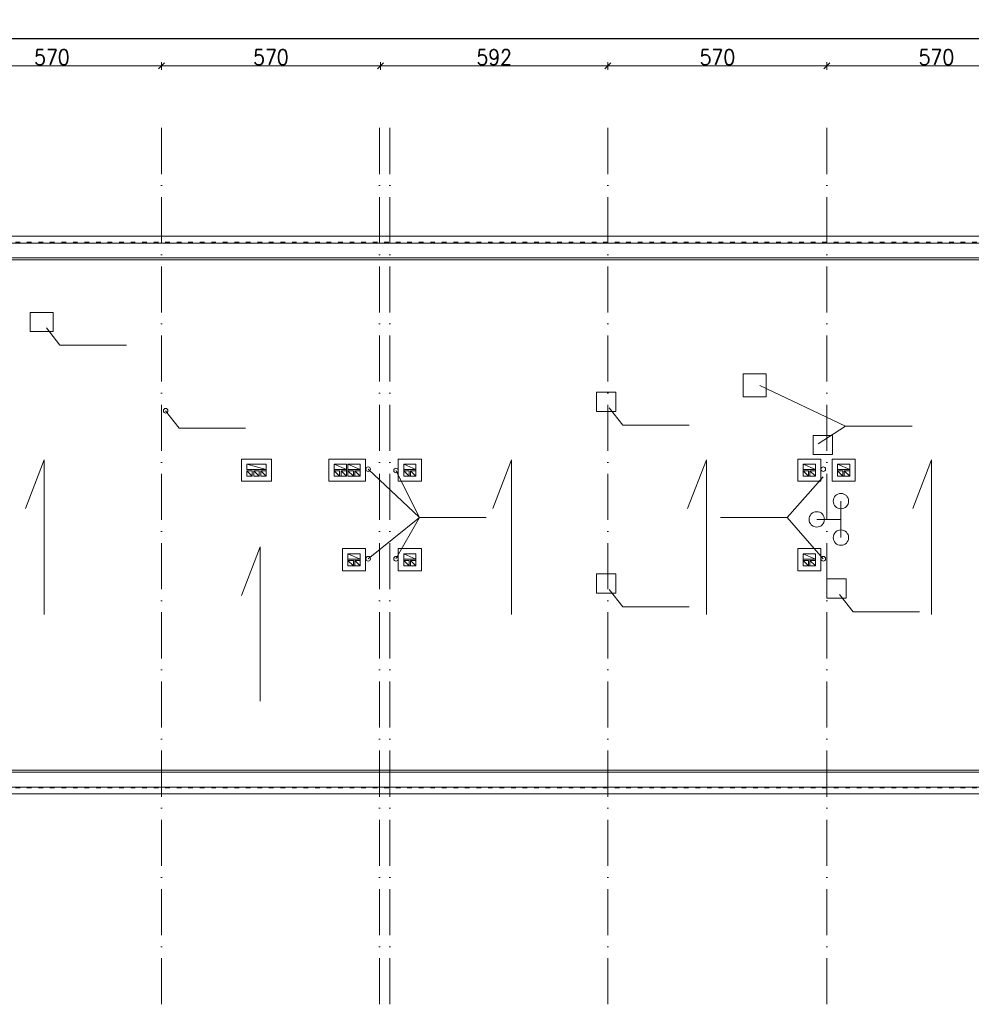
# Model space of a CAD drawing. Header units: millimetres. Extents: x -6513 to 30474, y -6915 to 65597.
# Tile 252 of 256: x -263 to 2214, y 27552 to 30115. Entities that reach past the tile are written whole.
import ezdxf

# ---------------------------------------------------------------- set-up
doc = ezdxf.new("R2010")
doc.units = ezdxf.units.MM
doc.linetypes.add('ACAD_ISO03W100', pattern=[30, 12, -18])
doc.linetypes.add('ACAD_ISO10W100', pattern=[18, 12, -3, 0, -3])
doc.layers.get('0').update_dxf_attribs({"color": 8})
doc.layers.get('Defpoints').update_dxf_attribs({"color": 8})
for name, color, linetype, lineweight in [('A_osie', 8, 'ACAD_ISO10W100', 5), ('A_przerywana', 8, 'ACAD_ISO03W100', 5), ('A_Wymiary', 8, 'Continuous', 9), ('ARCHWIG CIEŃKO', 8, 'Continuous', 13), ('cieńkie', 8, 'Continuous', 9), ('widokowe ARCHWIG', 8, 'Continuous', 5)]:
    doc.layers.add(name, color=color, linetype=linetype, lineweight=lineweight)
doc.styles.get("Standard").update_dxf_attribs({"font": 'txt.shx', "width": 0.9})
doc.dimstyles.new('1-100 MAŁE WYMIARY DOD', dxfattribs={"dimscale": 4, "dimtxt": 2.5, "dimasz": 2.5, "dimexe": 1.25, "dimexo": 0.625, "dimtad": 1, "dimdec": 0, "dimtxsty": 'Standard', "dimblk": 'znacznik', "dimcen": 2.5, "dimdle": 0.004, "dimse1": 1, "dimse2": 1, "dimadec": 0, "dimazin": 0, "dimtfac": 1, "dimtdec": 0, "dimtmove": 0, "dimatfit": 3, "dimfxl": 0, "dimarcsym": 0})

# ---------------------------------------------------------------- blocks, each defined once
blk = doc.blocks.new('znacznik')
for p, q in [((-0.38, -0.38), (0.34, 0.34)), ((0, 0.5), (0, -0.5)), ((0.38, 0), (-1.43, 0))]:
    blk.add_line(p, q)
blk = doc.blocks.new('*D23')
at = {"layer": 'A_Wymiary', "color": 0, "lineweight": -2}
blk.add_line((-2739.1, 30066.6), (7571.9, 30066.6), dxfattribs=at)
at = {"layer": 'Defpoints', "color": 0}
for p in [(7591.9, 30066.6), (-2759.1, 29562.3), (7591.9, 29562.3)]:
    blk.add_point(p, dxfattribs=at)
at = {"layer": 'A_Wymiary', "color": 0, "lineweight": -2, "xscale": 20, "yscale": 20, "zscale": 20, "rotation": 180}
blk.add_blockref('znacznik', (-2759.1, 30066.6), dxfattribs=at)
at = {"layer": 'A_Wymiary', "color": 0, "lineweight": -2, "xscale": 20, "yscale": 20, "zscale": 20}
blk.add_blockref('znacznik', (7591.9, 30066.6), dxfattribs=at)
at = {"layer": 'A_Wymiary', "color": 0, "insert": (2407.8, 30089.1), "char_height": 40, "attachment_point": 5}
blk.add_mtext('10351', dxfattribs=at)

msp = doc.modelspace()

# ---------------------------------------------------------------- linework, layer by layer
at = {"layer": 'A_osie', "ltscale": 10}
for p, q in [((105.927, 27552.269), (105.927, 29858.878)), ((673.408, 27552.269), (673.408, 29858.878)), ((700.488, 27552.269), (700.488, 29858.878)), ((1267.927, 27552.269), (1267.927, 29858.878)), ((1837.927, 27552.269), (1837.927, 29858.878))]:
    msp.add_line(p, q, dxfattribs=at)
at = {"layer": 'A_przerywana'}
for p, q in [((-2734.073, 29535.933), (7571.927, 29535.933)), ((-2734.073, 29535.933), (7571.927, 29535.933)), ((-2734.073, 28115.641), (7571.927, 28115.641)), ((-2734.073, 28115.641), (7571.927, 28115.641))]:
    msp.add_line(p, q, dxfattribs=at)
at = {"layer": 'A_Wymiary'}
msp.add_line((-2739.073, 30066.555), (7571.927, 30066.555), dxfattribs=at)
at = {"layer": 'A_Wymiary', "ltscale": 10}
for p, q in [((-444.073, 29994.983), (85.927, 29994.983)), ((125.927, 29994.983), (655.927, 29994.983)), ((695.927, 29994.983), (1247.927, 29994.983)), ((1287.927, 29994.983), (1817.927, 29994.983)), ((1857.927, 29994.983), (2387.927, 29994.983))]:
    msp.add_line(p, q, dxfattribs=at)
at = {"layer": 'ARCHWIG CIEŃKO'}
for p, q in [((-2734.073, 29551.933), (7571.927, 29551.933)), ((-2734.073, 29551.933), (7571.927, 29551.933)), ((-2734.073, 29533.933), (7571.927, 29533.933)), ((-2734.073, 29533.933), (7571.927, 29533.933)), ((-2734.073, 29495.433), (7571.927, 29495.433)), ((-2734.073, 29495.433), (7571.927, 29495.433)), ((-2734.073, 29490.433), (7571.927, 29490.433)), ((-2734.073, 29490.433), (7571.927, 29490.433)), ((-2734.073, 28161.433), (7571.927, 28161.433)), ((-2734.073, 28161.433), (7571.927, 28161.433)), ((-2734.073, 28156.433), (7571.927, 28156.433)), ((-2734.073, 28156.433), (7571.927, 28156.433)), ((-2734.073, 28117.933), (7571.927, 28117.933)), ((-2734.073, 28117.933), (7571.927, 28117.933)), ((-2734.073, 28099.933), (7571.927, 28099.933)), ((-2734.073, 28099.933), (7571.927, 28099.933))]:
    msp.add_line(p, q, dxfattribs=at)
at = {"layer": 'cieńkie'}
for p, q in [((-236.073, 29353.433), (-176.073, 29353.433)), ((-236.073, 29303.433), (-236.073, 29353.433)), ((-176.073, 29353.433), (-176.073, 29303.433)), ((-176.073, 29303.433), (-236.073, 29303.433)), ((-193.044, 29313.294), (-158.131, 29267.959)), ((-193.044, 29313.294), (-158.131, 29267.959)), ((-158.131, 29267.959), (15.023, 29267.959)), ((-158.131, 29267.959), (15.023, 29267.959)), ((1619.927, 29193.433), (1679.927, 29193.433)), ((1619.927, 29133.433), (1619.927, 29193.433)), ((1679.927, 29193.433), (1679.927, 29133.433)), ((1238.488, 29145.433), (1288.488, 29145.433)), ((1238.488, 29095.433), (1238.488, 29145.433)), ((1288.488, 29145.433), (1288.488, 29095.433)), ((1662.956, 29163.487), (1886.255, 29056.915)), ((1662.956, 29163.487), (1886.255, 29056.915)), ((1679.927, 29133.433), (1619.927, 29133.433)), ((116.927, 29097.433), (151.84, 29052.097)), ((116.927, 29097.433), (151.84, 29052.097)), ((1288.488, 29095.433), (1238.488, 29095.433)), ((1271.517, 29105.294), (1306.43, 29059.959)), ((1271.517, 29105.294), (1306.43, 29059.959)), ((151.84, 29052.097), (324.994, 29052.097)), ((151.84, 29052.097), (324.994, 29052.097)), ((1306.43, 29059.959), (1479.584, 29059.959)), ((1306.43, 29059.959), (1479.584, 29059.959)), ((1815.145, 29010.98), (1886.255, 29056.915)), ((1815.145, 29010.98), (1886.255, 29056.915)), ((1886.255, 29056.915), (2059.409, 29056.915)), ((1886.255, 29056.915), (2059.409, 29056.915)), ((1802.486, 29033.125), (1852.486, 29033.125)), ((1802.486, 28983.125), (1802.486, 29033.125)), ((1852.486, 29033.125), (1852.486, 28983.125)), ((314.58, 28913.625), (314.58, 28971.625)), ((392.488, 28971.625), (314.58, 28971.625)), ((314.58, 28913.625), (314.58, 28971.625)), ((392.488, 28971.625), (314.58, 28971.625)), ((392.488, 28913.625), (392.488, 28971.625)), ((392.488, 28913.625), (392.488, 28971.625)), ((392.488, 28971.625), (392.488, 28913.625)), ((392.488, 28913.625), (392.488, 28971.625)), ((392.488, 28913.625), (392.488, 28971.625)), ((392.488, 28971.625), (392.488, 28913.625)), ((637.488, 28971.625), (541.488, 28971.625)), ((541.488, 28913.625), (541.488, 28971.625)), ((637.488, 28971.625), (541.488, 28971.625)), ((541.488, 28913.625), (541.488, 28971.625)), ((637.488, 28913.625), (637.488, 28971.625)), ((637.488, 28971.625), (637.488, 28913.625)), ((637.488, 28913.625), (637.488, 28971.625)), ((637.488, 28971.625), (637.488, 28913.625)), ((782.488, 28971.625), (722.488, 28971.625)), ((722.488, 28913.625), (722.488, 28971.625)), ((782.488, 28971.625), (722.488, 28971.625)), ((722.488, 28913.625), (722.488, 28971.625)), ((782.488, 28971.625), (782.488, 28913.625)), ((782.488, 28971.625), (782.488, 28913.625)), ((1821.927, 28971.625), (1761.927, 28971.625)), ((1761.927, 28971.625), (1761.927, 28913.625)), ((1821.927, 28971.625), (1761.927, 28971.625)), ((1761.927, 28971.625), (1761.927, 28913.625)), ((1852.486, 28983.125), (1802.486, 28983.125)), ((1821.927, 28913.625), (1821.927, 28971.625)), ((1821.927, 28913.625), (1821.927, 28971.625)), ((1911.208, 28971.625), (1851.208, 28971.625)), ((1851.208, 28971.625), (1851.208, 28913.625)), ((1911.208, 28971.625), (1851.208, 28971.625)), ((1851.208, 28971.625), (1851.208, 28913.625)), ((1911.208, 28913.625), (1911.208, 28971.625)), ((1911.208, 28913.625), (1911.208, 28971.625)), ((328.488, 28958.125), (378.488, 28958.125)), ((328.488, 28958.125), (378.488, 28958.125)), ((342.488, 28941.125), (328.488, 28941.125)), ((342.488, 28927.125), (328.488, 28941.125)), ((328.488, 28927.125), (328.488, 28941.125)), ((342.488, 28941.125), (328.488, 28941.125)), ((342.488, 28927.125), (328.488, 28941.125)), ((328.488, 28927.125), (328.488, 28941.125)), ((378.488, 28944.125), (328.58, 28958.125)), ((328.58, 28944.125), (328.58, 28958.125)), ((378.488, 28944.125), (328.58, 28958.125)), ((328.58, 28944.125), (328.58, 28958.125)), ((378.488, 28944.125), (328.58, 28944.125)), ((378.488, 28944.125), (328.58, 28944.125)), ((342.488, 28927.125), (342.488, 28941.125)), ((342.488, 28927.125), (342.488, 28941.125)), ((360.488, 28941.125), (346.488, 28941.125)), ((346.488, 28927.125), (346.488, 28941.125)), ((360.488, 28927.125), (346.488, 28941.125)), ((360.488, 28941.125), (346.488, 28941.125)), ((346.488, 28927.125), (346.488, 28941.125)), ((360.488, 28927.125), (346.488, 28941.125)), ((348.988, 28958.125), (375.988, 28958.125)), ((348.988, 28958.125), (375.988, 28958.125)), ((360.488, 28927.125), (360.488, 28941.125)), ((360.488, 28927.125), (360.488, 28941.125)), ((378.488, 28941.125), (364.488, 28941.125)), ((364.488, 28941.125), (364.488, 28927.125)), ((364.488, 28941.125), (378.488, 28927.125)), ((378.488, 28941.125), (364.488, 28941.125)), ((364.488, 28941.125), (364.488, 28927.125)), ((364.488, 28941.125), (378.488, 28927.125)), ((378.488, 28958.125), (378.488, 28927.125)), ((378.488, 28958.125), (378.488, 28927.125)), ((378.488, 28927.125), (378.488, 28941.125)), ((378.488, 28927.125), (378.488, 28941.125)), ((555.488, 28958.125), (587.488, 28958.125)), ((555.488, 28927.125), (555.488, 28958.125)), ((587.488, 28944.125), (555.488, 28958.125)), ((555.488, 28958.125), (587.488, 28958.125)), ((555.488, 28927.125), (555.488, 28958.125)), ((587.488, 28944.125), (555.488, 28958.125)), ((587.488, 28944.125), (555.488, 28944.125)), ((587.488, 28944.125), (555.488, 28944.125)), ((569.488, 28941.125), (555.488, 28941.125)), ((569.488, 28927.125), (555.488, 28941.125)), ((569.488, 28941.125), (555.488, 28941.125)), ((569.488, 28927.125), (555.488, 28941.125)), ((557.988, 28958.125), (584.988, 28958.125)), ((557.988, 28958.125), (584.988, 28958.125)), ((569.488, 28927.125), (569.488, 28941.125)), ((569.488, 28927.125), (569.488, 28941.125)), ((587.488, 28941.125), (573.488, 28941.125)), ((573.488, 28941.125), (573.488, 28927.125)), ((573.488, 28941.125), (587.488, 28927.125)), ((587.488, 28941.125), (573.488, 28941.125)), ((573.488, 28941.125), (573.488, 28927.125)), ((573.488, 28941.125), (587.488, 28927.125)), ((587.488, 28927.125), (587.488, 28958.125)), ((587.488, 28958.125), (587.488, 28927.125)), ((587.488, 28927.125), (587.488, 28958.125)), ((587.488, 28958.125), (587.488, 28927.125)), ((587.488, 28927.125), (587.488, 28941.125)), ((587.488, 28927.125), (587.488, 28941.125)), ((591.488, 28958.125), (623.488, 28958.125)), ((591.488, 28927.125), (591.488, 28958.125)), ((623.488, 28944.125), (591.488, 28958.125)), ((591.488, 28958.125), (623.488, 28958.125)), ((591.488, 28927.125), (591.488, 28958.125)), ((623.488, 28944.125), (591.488, 28958.125)), ((623.488, 28944.125), (591.488, 28944.125)), ((623.488, 28944.125), (591.488, 28944.125)), ((605.488, 28941.125), (591.488, 28941.125)), ((605.488, 28927.125), (591.488, 28941.125)), ((605.488, 28941.125), (591.488, 28941.125)), ((605.488, 28927.125), (591.488, 28941.125)), ((593.988, 28958.125), (620.988, 28958.125)), ((593.988, 28958.125), (620.988, 28958.125)), ((605.488, 28927.125), (605.488, 28941.125)), ((605.488, 28927.125), (605.488, 28941.125)), ((623.488, 28941.125), (609.488, 28941.125)), ((609.488, 28941.125), (609.488, 28927.125)), ((609.488, 28941.125), (623.488, 28927.125)), ((623.488, 28941.125), (609.488, 28941.125)), ((609.488, 28941.125), (609.488, 28927.125)), ((609.488, 28941.125), (623.488, 28927.125)), ((623.488, 28958.125), (623.488, 28927.125)), ((623.488, 28958.125), (623.488, 28927.125)), ((623.488, 28927.125), (623.488, 28941.125)), ((623.488, 28927.125), (623.488, 28941.125)), ((777.645, 28819.229), (644.114, 28945.192)), ((777.645, 28819.229), (644.114, 28945.192)), ((777.645, 28819.229), (716.424, 28941.811)), ((777.645, 28819.229), (716.424, 28941.811)), ((736.488, 28958.125), (768.488, 28958.125)), ((736.488, 28927.125), (736.488, 28958.125)), ((768.488, 28944.125), (736.488, 28958.125)), ((736.488, 28958.125), (768.488, 28958.125)), ((736.488, 28927.125), (736.488, 28958.125)), ((768.488, 28944.125), (736.488, 28958.125)), ((768.488, 28944.125), (736.488, 28944.125)), ((768.488, 28944.125), (736.488, 28944.125)), ((750.488, 28941.125), (736.488, 28941.125)), ((750.488, 28927.125), (736.488, 28941.125)), ((750.488, 28941.125), (736.488, 28941.125)), ((750.488, 28927.125), (736.488, 28941.125)), ((738.988, 28958.125), (765.988, 28958.125)), ((738.988, 28958.125), (765.988, 28958.125)), ((750.488, 28927.125), (750.488, 28941.125)), ((750.488, 28927.125), (750.488, 28941.125)), ((768.488, 28941.125), (754.488, 28941.125)), ((754.488, 28941.125), (754.488, 28927.125)), ((754.488, 28941.125), (768.488, 28927.125)), ((768.488, 28941.125), (754.488, 28941.125)), ((754.488, 28941.125), (754.488, 28927.125)), ((754.488, 28941.125), (768.488, 28927.125)), ((768.488, 28958.125), (768.488, 28927.125)), ((768.488, 28958.125), (768.488, 28927.125)), ((768.488, 28927.125), (768.488, 28941.125)), ((768.488, 28927.125), (768.488, 28941.125)), ((1775.927, 28958.125), (1807.927, 28958.125)), ((1775.927, 28927.125), (1775.927, 28958.125)), ((1807.927, 28944.125), (1775.927, 28958.125)), ((1775.927, 28958.125), (1807.927, 28958.125)), ((1775.927, 28927.125), (1775.927, 28958.125)), ((1807.927, 28944.125), (1775.927, 28958.125)), ((1807.927, 28944.125), (1775.927, 28944.125)), ((1807.927, 28944.125), (1775.927, 28944.125)), ((1789.927, 28941.125), (1775.927, 28941.125)), ((1789.927, 28927.125), (1775.927, 28941.125)), ((1789.927, 28941.125), (1775.927, 28941.125)), ((1789.927, 28927.125), (1775.927, 28941.125)), ((1778.427, 28958.125), (1805.427, 28958.125)), ((1778.427, 28958.125), (1805.427, 28958.125)), ((1789.927, 28927.125), (1789.927, 28941.125)), ((1789.927, 28927.125), (1789.927, 28941.125)), ((1807.927, 28941.125), (1793.927, 28941.125)), ((1793.927, 28941.125), (1793.927, 28927.125)), ((1793.927, 28941.125), (1807.927, 28927.125)), ((1807.927, 28941.125), (1793.927, 28941.125)), ((1793.927, 28941.125), (1793.927, 28927.125)), ((1793.927, 28941.125), (1807.927, 28927.125)), ((1807.927, 28958.125), (1807.927, 28927.125)), ((1807.927, 28958.125), (1807.927, 28927.125)), ((1807.927, 28927.125), (1807.927, 28941.125)), ((1807.927, 28927.125), (1807.927, 28941.125)), ((1865.208, 28958.125), (1897.208, 28958.125)), ((1865.208, 28927.125), (1865.208, 28958.125)), ((1897.208, 28944.125), (1865.208, 28958.125)), ((1865.208, 28958.125), (1897.208, 28958.125)), ((1865.208, 28927.125), (1865.208, 28958.125)), ((1897.208, 28944.125), (1865.208, 28958.125)), ((1897.208, 28944.125), (1865.208, 28944.125)), ((1897.208, 28944.125), (1865.208, 28944.125)), ((1879.208, 28941.125), (1865.208, 28941.125)), ((1879.208, 28927.125), (1865.208, 28941.125)), ((1879.208, 28941.125), (1865.208, 28941.125)), ((1879.208, 28927.125), (1865.208, 28941.125)), ((1867.708, 28958.125), (1894.708, 28958.125)), ((1867.708, 28958.125), (1894.708, 28958.125)), ((1879.208, 28927.125), (1879.208, 28941.125)), ((1879.208, 28927.125), (1879.208, 28941.125)), ((1897.208, 28941.125), (1883.208, 28941.125)), ((1883.208, 28941.125), (1883.208, 28927.125)), ((1883.208, 28941.125), (1897.208, 28927.125)), ((1897.208, 28941.125), (1883.208, 28941.125)), ((1883.208, 28941.125), (1883.208, 28927.125)), ((1883.208, 28941.125), (1897.208, 28927.125)), ((1897.208, 28958.125), (1897.208, 28927.125)), ((1897.208, 28958.125), (1897.208, 28927.125)), ((1897.208, 28927.125), (1897.208, 28941.125)), ((1897.208, 28927.125), (1897.208, 28941.125)), ((392.488, 28913.625), (314.58, 28913.625)), ((392.488, 28913.625), (314.58, 28913.625)), ((328.488, 28927.125), (342.488, 28927.125)), ((328.488, 28927.125), (342.488, 28927.125)), ((346.488, 28927.125), (360.488, 28927.125)), ((346.488, 28927.125), (360.488, 28927.125)), ((364.488, 28927.125), (378.488, 28927.125)), ((364.488, 28927.125), (378.488, 28927.125)), ((637.488, 28913.625), (541.488, 28913.625)), ((541.488, 28913.625), (637.488, 28913.625)), ((637.488, 28913.625), (541.488, 28913.625)), ((541.488, 28913.625), (637.488, 28913.625)), ((555.488, 28927.125), (569.488, 28927.125)), ((587.488, 28927.125), (555.488, 28927.125)), ((555.488, 28927.125), (569.488, 28927.125)), ((587.488, 28927.125), (555.488, 28927.125)), ((564.488, 28927.125), (578.488, 28927.125)), ((564.488, 28927.125), (578.488, 28927.125)), ((591.488, 28927.125), (605.488, 28927.125)), ((623.488, 28927.125), (591.488, 28927.125)), ((591.488, 28927.125), (605.488, 28927.125)), ((623.488, 28927.125), (591.488, 28927.125)), ((600.488, 28927.125), (614.488, 28927.125)), ((600.488, 28927.125), (614.488, 28927.125)), ((782.488, 28913.625), (722.488, 28913.625)), ((722.488, 28913.625), (782.488, 28913.625)), ((782.488, 28913.625), (722.488, 28913.625)), ((722.488, 28913.625), (782.488, 28913.625)), ((736.488, 28927.125), (750.488, 28927.125)), ((768.488, 28927.125), (736.488, 28927.125)), ((736.488, 28927.125), (750.488, 28927.125)), ((768.488, 28927.125), (736.488, 28927.125)), ((745.488, 28927.125), (759.488, 28927.125)), ((745.488, 28927.125), (759.488, 28927.125)), ((1828.553, 28925), (1734.589, 28819.229)), ((1828.553, 28925), (1734.589, 28819.229)), ((1761.927, 28913.625), (1821.927, 28913.625)), ((1761.927, 28913.625), (1821.927, 28913.625)), ((1775.927, 28927.125), (1789.927, 28927.125)), ((1807.927, 28927.125), (1775.927, 28927.125)), ((1775.927, 28927.125), (1789.927, 28927.125)), ((1807.927, 28927.125), (1775.927, 28927.125)), ((1784.927, 28927.125), (1798.927, 28927.125)), ((1784.927, 28927.125), (1798.927, 28927.125)), ((1851.208, 28913.625), (1911.208, 28913.625)), ((1851.208, 28913.625), (1911.208, 28913.625)), ((1865.208, 28927.125), (1879.208, 28927.125)), ((1897.208, 28927.125), (1865.208, 28927.125)), ((1865.208, 28927.125), (1879.208, 28927.125)), ((1897.208, 28927.125), (1865.208, 28927.125)), ((1874.208, 28927.125), (1888.208, 28927.125)), ((1874.208, 28927.125), (1888.208, 28927.125)), ((1874.481, 28862.205), (1874.481, 28767.062)), ((1874.481, 28862.205), (1874.481, 28767.062)), ((644.114, 28712), (777.645, 28819.229)), ((644.114, 28712), (777.645, 28819.229)), ((716.424, 28712), (777.645, 28819.229)), ((716.424, 28712), (777.645, 28819.229)), ((777.645, 28819.229), (950.799, 28819.229)), ((777.645, 28819.229), (950.799, 28819.229)), ((1561.436, 28819.229), (1734.589, 28819.229)), ((1561.436, 28819.229), (1734.589, 28819.229)), ((1734.589, 28819.229), (1828.553, 28712)), ((1734.589, 28819.229), (1828.553, 28712)), ((1874.481, 28814.633), (1811.431, 28814.633)), ((1874.481, 28814.633), (1811.431, 28814.633)), ((637.488, 28738.433), (577.488, 28738.433)), ((577.488, 28738.433), (577.488, 28680.433)), ((637.488, 28738.433), (577.488, 28738.433)), ((577.488, 28738.433), (577.488, 28680.433)), ((637.488, 28738.433), (637.488, 28680.433)), ((637.488, 28680.433), (637.488, 28738.433)), ((637.488, 28738.433), (637.488, 28680.433)), ((637.488, 28680.433), (637.488, 28738.433)), ((782.488, 28738.433), (722.488, 28738.433)), ((722.488, 28738.433), (722.488, 28680.433)), ((782.488, 28738.433), (722.488, 28738.433)), ((722.488, 28738.433), (722.488, 28680.433)), ((782.488, 28680.433), (782.488, 28738.433)), ((782.488, 28680.433), (782.488, 28738.433)), ((1821.927, 28738.433), (1761.927, 28738.433)), ((1761.927, 28738.433), (1761.927, 28680.433)), ((1821.927, 28738.433), (1761.927, 28738.433)), ((1761.927, 28738.433), (1761.927, 28680.433)), ((1821.927, 28680.433), (1821.927, 28738.433)), ((1821.927, 28680.433), (1821.927, 28738.433)), ((591.488, 28724.933), (623.488, 28724.933)), ((591.488, 28693.933), (591.488, 28724.933)), ((623.488, 28710.933), (591.488, 28724.933)), ((591.488, 28724.933), (623.488, 28724.933)), ((591.488, 28693.933), (591.488, 28724.933)), ((623.488, 28710.933), (591.488, 28724.933)), ((623.488, 28710.933), (591.488, 28710.933)), ((623.488, 28710.933), (591.488, 28710.933)), ((605.488, 28707.933), (591.488, 28707.933)), ((605.488, 28693.933), (591.488, 28707.933)), ((605.488, 28707.933), (591.488, 28707.933)), ((605.488, 28693.933), (591.488, 28707.933)), ((593.988, 28724.933), (620.988, 28724.933)), ((593.988, 28724.933), (620.988, 28724.933)), ((605.488, 28693.933), (605.488, 28707.933)), ((605.488, 28693.933), (605.488, 28707.933)), ((623.488, 28707.933), (609.488, 28707.933)), ((609.488, 28707.933), (609.488, 28693.933)), ((609.488, 28707.933), (623.488, 28693.933)), ((623.488, 28707.933), (609.488, 28707.933)), ((609.488, 28707.933), (609.488, 28693.933)), ((609.488, 28707.933), (623.488, 28693.933)), ((623.488, 28724.933), (623.488, 28693.933)), ((623.488, 28724.933), (623.488, 28693.933)), ((623.488, 28693.933), (623.488, 28707.933)), ((623.488, 28693.933), (623.488, 28707.933)), ((736.488, 28724.933), (768.488, 28724.933)), ((736.488, 28693.933), (736.488, 28724.933)), ((768.488, 28710.933), (736.488, 28724.933)), ((736.488, 28724.933), (768.488, 28724.933)), ((736.488, 28693.933), (736.488, 28724.933)), ((768.488, 28710.933), (736.488, 28724.933)), ((768.488, 28710.933), (736.488, 28710.933)), ((768.488, 28710.933), (736.488, 28710.933)), ((750.488, 28707.933), (736.488, 28707.933)), ((750.488, 28693.933), (736.488, 28707.933)), ((750.488, 28707.933), (736.488, 28707.933)), ((750.488, 28693.933), (736.488, 28707.933)), ((738.988, 28724.933), (765.988, 28724.933)), ((738.988, 28724.933), (765.988, 28724.933)), ((750.488, 28693.933), (750.488, 28707.933)), ((750.488, 28693.933), (750.488, 28707.933)), ((768.488, 28707.933), (754.488, 28707.933)), ((754.488, 28707.933), (754.488, 28693.933)), ((754.488, 28707.933), (768.488, 28693.933)), ((768.488, 28707.933), (754.488, 28707.933)), ((754.488, 28707.933), (754.488, 28693.933)), ((754.488, 28707.933), (768.488, 28693.933)), ((768.488, 28724.933), (768.488, 28693.933)), ((768.488, 28724.933), (768.488, 28693.933)), ((768.488, 28693.933), (768.488, 28707.933)), ((768.488, 28693.933), (768.488, 28707.933)), ((1775.927, 28724.933), (1807.927, 28724.933)), ((1775.927, 28693.933), (1775.927, 28724.933)), ((1807.927, 28710.933), (1775.927, 28724.933)), ((1775.927, 28724.933), (1807.927, 28724.933)), ((1775.927, 28693.933), (1775.927, 28724.933)), ((1807.927, 28710.933), (1775.927, 28724.933)), ((1807.927, 28710.933), (1775.927, 28710.933)), ((1807.927, 28710.933), (1775.927, 28710.933)), ((1789.927, 28707.933), (1775.927, 28707.933)), ((1789.927, 28693.933), (1775.927, 28707.933)), ((1789.927, 28707.933), (1775.927, 28707.933)), ((1789.927, 28693.933), (1775.927, 28707.933)), ((1778.427, 28724.933), (1805.427, 28724.933)), ((1778.427, 28724.933), (1805.427, 28724.933)), ((1789.927, 28693.933), (1789.927, 28707.933)), ((1789.927, 28693.933), (1789.927, 28707.933)), ((1807.927, 28707.933), (1793.927, 28707.933)), ((1793.927, 28707.933), (1793.927, 28693.933)), ((1793.927, 28707.933), (1807.927, 28693.933)), ((1807.927, 28707.933), (1793.927, 28707.933)), ((1793.927, 28707.933), (1793.927, 28693.933)), ((1793.927, 28707.933), (1807.927, 28693.933)), ((1807.927, 28724.933), (1807.927, 28693.933)), ((1807.927, 28724.933), (1807.927, 28693.933)), ((1807.927, 28693.933), (1807.927, 28707.933)), ((1807.927, 28693.933), (1807.927, 28707.933)), ((577.488, 28680.433), (637.488, 28680.433)), ((577.488, 28680.433), (637.488, 28680.433)), ((591.488, 28693.933), (605.488, 28693.933)), ((623.488, 28693.933), (591.488, 28693.933)), ((591.488, 28693.933), (605.488, 28693.933)), ((623.488, 28693.933), (591.488, 28693.933)), ((600.488, 28693.933), (614.488, 28693.933)), ((600.488, 28693.933), (614.488, 28693.933)), ((722.488, 28680.433), (782.488, 28680.433)), ((722.488, 28680.433), (782.488, 28680.433)), ((736.488, 28693.933), (750.488, 28693.933)), ((768.488, 28693.933), (736.488, 28693.933)), ((736.488, 28693.933), (750.488, 28693.933)), ((768.488, 28693.933), (736.488, 28693.933)), ((745.488, 28693.933), (759.488, 28693.933)), ((745.488, 28693.933), (759.488, 28693.933)), ((1761.927, 28680.433), (1821.927, 28680.433)), ((1761.927, 28680.433), (1821.927, 28680.433)), ((1775.927, 28693.933), (1789.927, 28693.933)), ((1807.927, 28693.933), (1775.927, 28693.933)), ((1775.927, 28693.933), (1789.927, 28693.933)), ((1807.927, 28693.933), (1775.927, 28693.933)), ((1784.927, 28693.933), (1798.927, 28693.933)), ((1784.927, 28693.933), (1798.927, 28693.933)), ((1238.488, 28672.433), (1288.488, 28672.433)), ((1238.488, 28622.433), (1238.488, 28672.433)), ((1288.488, 28672.433), (1288.488, 28622.433)), ((1887.927, 28659.433), (1837.927, 28659.433)), ((1837.927, 28659.433), (1837.927, 28609.433)), ((1887.927, 28659.433), (1837.927, 28659.433)), ((1837.927, 28659.433), (1837.927, 28609.433)), ((1887.927, 28609.433), (1887.927, 28659.433)), ((1887.927, 28609.433), (1887.927, 28659.433)), ((1271.517, 28632.294), (1306.43, 28586.959)), ((1271.517, 28632.294), (1306.43, 28586.959)), ((1288.488, 28622.433), (1238.488, 28622.433)), ((1837.927, 28609.433), (1887.927, 28609.433)), ((1837.927, 28609.433), (1887.927, 28609.433)), ((1870.956, 28619.294), (1905.869, 28573.959)), ((1870.956, 28619.294), (1905.869, 28573.959)), ((1306.43, 28586.959), (1479.584, 28586.959)), ((1306.43, 28586.959), (1479.584, 28586.959)), ((1905.869, 28573.959), (2079.023, 28573.959)), ((1905.869, 28573.959), (2079.023, 28573.959))]:
    msp.add_line(p, q, dxfattribs=at)
for points in [[(-236.073, 29353.433), (-176.073, 29353.433), (-176.073, 29303.433), (-236.073, 29303.433)], [(1619.927, 29193.433), (1679.927, 29193.433), (1679.927, 29133.433), (1619.927, 29133.433)], [(1238.488, 29145.433), (1288.488, 29145.433), (1288.488, 29095.433), (1238.488, 29095.433)], [(1802.486, 29033.125), (1852.486, 29033.125), (1852.486, 28983.125), (1802.486, 28983.125)], [(1238.488, 28672.433), (1288.488, 28672.433), (1288.488, 28622.433), (1238.488, 28622.433)]]:
    msp.add_lwpolyline(points, close=True, dxfattribs=at)
for centre, radius in [((116.927, 29097.433), 6), ((116.927, 29097.433), 6), ((644.114, 28945.192), 6), ((644.114, 28945.192), 6), ((716.424, 28941.811), 6), ((716.424, 28941.811), 6), ((1828.553, 28945.192), 6), ((1828.553, 28945.192), 6), ((1874.481, 28862.205), 20), ((1874.481, 28862.205), 20), ((1811.431, 28814.633), 20), ((1811.431, 28814.633), 20), ((1874.481, 28767.062), 20), ((1874.481, 28767.062), 20), ((644.114, 28712), 6), ((644.114, 28712), 6), ((716.424, 28712), 6), ((716.424, 28712), 6), ((1828.553, 28712), 6), ((1828.553, 28712), 6)]:
    msp.add_circle(centre, radius, dxfattribs=at)
at = {"layer": 'widokowe ARCHWIG'}
for p, q in [((-198.799, 28969.258), (-247.64, 28842.746)), ((-198.799, 28567.326), (-198.799, 28969.258)), ((1017.431, 28969.258), (968.589, 28842.746)), ((1017.431, 28567.326), (1017.431, 28969.258)), ((1524.193, 28969.258), (1475.352, 28842.746)), ((1524.193, 28567.326), (1524.193, 28969.258)), ((2110.436, 28969.258), (2061.594, 28842.746)), ((2110.436, 28567.326), (2110.436, 28969.258)), ((363.247, 28743.348), (314.405, 28616.835)), ((363.247, 28341.415), (363.247, 28743.348))]:
    msp.add_line(p, q, dxfattribs=at)

# ---------------------------------------------------------------- block references
at = {"layer": 'A_Wymiary', "ltscale": 10, "xscale": 20, "yscale": 20, "zscale": 20}
for p in [(105.927, 29994.983), (675.927, 29994.983), (1267.927, 29994.983), (1837.927, 29994.983)]:
    msp.add_blockref('znacznik', p, dxfattribs=at)
at = {"layer": 'A_Wymiary', "ltscale": 10, "xscale": 20, "yscale": 20, "zscale": 20, "rotation": 180}
for p in [(105.927, 29994.983), (675.927, 29994.983), (1267.927, 29994.983), (1837.927, 29994.983)]:
    msp.add_blockref('znacznik', p, dxfattribs=at)

# ---------------------------------------------------------------- texts
at = {"layer": 'A_Wymiary', "ltscale": 10, "char_height": 40, "attachment_point": 5}
for s, insert in [('570', (-179.073, 30017.483)), ('570', (390.927, 30017.483)), ('592', (971.927, 30017.483)), ('570', (1552.927, 30017.483)), ('570', (2122.927, 30017.483))]:
    msp.add_mtext(s, dxfattribs=dict(at, insert=insert))

# ---------------------------------------------------------------- dimensions: what is measured, and where the dimension line sits
at = {"layer": 'A_Wymiary'}
dim = msp.add_linear_dim(base=(7591.927, 30066.555), p1=(-2759.073, 29562.262), p2=(7591.927, 29562.262), dimstyle='1-100 MAŁE WYMIARY DOD', override={"dimtxt": 10, "dimasz": 5}, dxfattribs=at)
dim.commit()
dim.dimension.update_dxf_attribs({"geometry": '*D23', "text_midpoint": (2407.759, 30066.555), "dimtype": 160})

doc.saveas('drawing.dxf')
